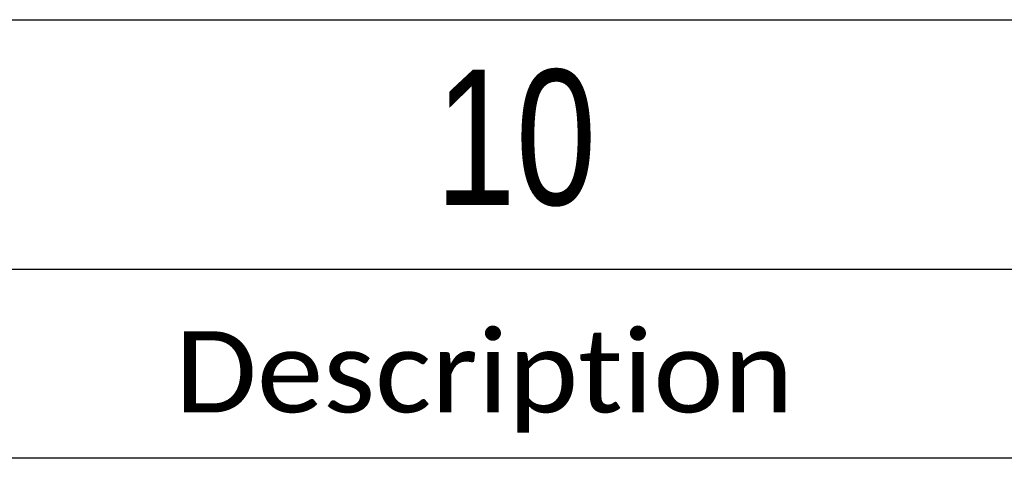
# Model space of a CAD drawing. Header units: millimetres. Extents: x 0 to 594, y 0 to 420.
# Tile 87 of 94: x 486 to 522, y 404 to 420. Entities that reach past the tile are written whole.
import ezdxf

# ---------------------------------------------------------------- set-up
doc = ezdxf.new("R2010")
doc.units = ezdxf.units.MM
doc.layers.add('SLD-0', color=7, linetype='Continuous')
doc.styles.add('SLDTEXTSTYLE0', font='GOTHIC.TTF', dxfattribs={"width": 0.8})
doc.styles.add('SLDTEXTSTYLE1', font='CALIBRI.TTF', dxfattribs={"width": 1.052632})

msp = doc.modelspace()

# ---------------------------------------------------------------- linework, layer by layer
at = {"layer": 'SLD-0'}
for p, q in [((0, 420), (594, 420)), ((4.521, 410.773), (589.479, 410.773)), ((584.773, 403.773), (432.114, 403.773))]:
    msp.add_line(p, q, dxfattribs=at)

# ---------------------------------------------------------------- texts
at = {"color": 7, "linetype": 'Continuous', "lineweight": 0, "insert": (491.459, 408.47), "char_height": 3, "attachment_point": 1, "style": 'SLDTEXTSTYLE1'}
msp.add_mtext('Description', dxfattribs=at)
at = {"layer": 'SLD-0', "insert": (501.09, 418.149), "char_height": 5, "attachment_point": 1, "style": 'SLDTEXTSTYLE0'}
msp.add_mtext('10', dxfattribs=at)

doc.saveas('drawing.dxf')
